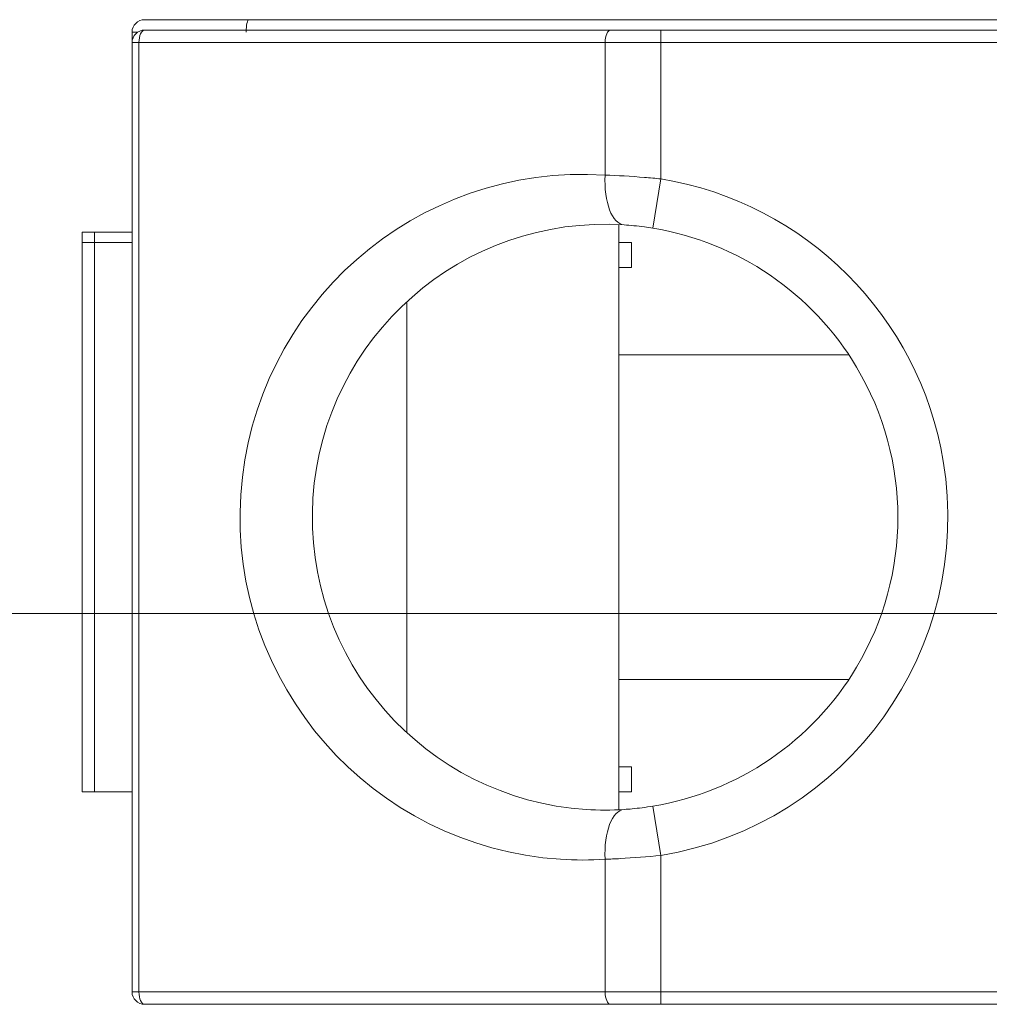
# Model space of a CAD drawing. Header units: inches. Extents: x 511 to 849, y 252 to 484.
# Tile 111 of 256: x 830.66 to 834.54, y 438.17 to 442.11. Entities that reach past the tile are written whole.
import ezdxf

# ---------------------------------------------------------------- set-up
doc = ezdxf.new("R2010")
doc.units = ezdxf.units.IN
doc.header["$MEASUREMENT"] = 0
doc.linetypes.add('AI-Linetype-34', pattern=[47.5, 22, -8.5, 8.5, -8.5])
doc.layers.add('1', color=7, linetype='Continuous')

# ---------------------------------------------------------------- blocks, each defined once
blk = doc.blocks.new('block 1356')
at = {"layer": '1', "color": 155, "lineweight": 18, "true_color": 0x4c7299}
blk.add_lwpolyline([(830.9101, 441.2154), (830.9101, 441.2569)], dxfattribs=at)
blk = doc.blocks.new('block 1357')
at = {"layer": '1', "color": 155, "lineweight": 13, "true_color": 0x4c7299}
blk.add_lwpolyline([(830.9601, 441.2569), (830.9601, 441.2154)], dxfattribs=at)
blk = doc.blocks.new('block 1358')
at = {"layer": '1', "color": 155, "lineweight": 18, "true_color": 0x4c7299}
blk.add_lwpolyline([(830.9101, 441.2569), (830.9601, 441.2569)], dxfattribs=at)
blk = doc.blocks.new('block 1359')
at = {"layer": '1', "color": 155, "lineweight": 18, "true_color": 0x4c7299}
blk.add_lwpolyline([(831.1101, 442.0569), (831.1101, 442.0154)], dxfattribs=at)
blk = doc.blocks.new('block 1360')
at = {"layer": '1', "color": 155, "lineweight": 13, "true_color": 0x4c7299}
blk.add_lwpolyline([(831.1321, 442.0569), (831.1101, 442.0569)], dxfattribs=at)
blk = doc.blocks.new('block 1361')
at = {"layer": '1', "color": 155, "lineweight": 18, "true_color": 0x4c7299}
blk.add_lwpolyline([(831.1601, 442.1069), (831.5777, 442.1069)], dxfattribs=at)
blk = doc.blocks.new('block 1362')
at = {"layer": '1', "color": 155, "lineweight": 18, "true_color": 0x4c7299}
blk.add_lwpolyline([(830.9101, 439.0154), (830.9101, 441.2154)], dxfattribs=at)
blk = doc.blocks.new('block 1363')
at = {"layer": '1', "color": 155, "lineweight": 13, "true_color": 0x4c7299}
blk.add_lwpolyline([(830.9601, 441.2154), (830.9601, 439.0154)], dxfattribs=at)
blk = doc.blocks.new('block 1364')
at = {"layer": '1', "color": 155, "lineweight": 18, "true_color": 0x4c7299}
blk.add_lwpolyline([(830.9601, 439.0154), (830.9101, 439.0154)], dxfattribs=at)
blk = doc.blocks.new('block 1365')
at = {"layer": '1', "color": 155, "lineweight": 18, "true_color": 0x4c7299}
blk.add_lwpolyline([(830.9101, 441.2154), (830.9601, 441.2154)], dxfattribs=at)
blk = doc.blocks.new('block 1366')
at = {"layer": '1', "color": 155, "lineweight": 18, "true_color": 0x4c7299}
blk.add_lwpolyline([(831.1101, 438.2154), (831.1101, 442.0154)], dxfattribs=at)
blk = doc.blocks.new('block 1367')
at = {"layer": '1', "color": 155, "lineweight": 13, "true_color": 0x4c7299}
blk.add_lwpolyline([(831.1101, 442.0154), (831.1377, 442.0154)], dxfattribs=at)
blk = doc.blocks.new('block 1368')
at = {"layer": '1', "color": 155, "lineweight": 13, "true_color": 0x4c7299}
blk.add_lwpolyline([(831.1377, 442.0154), (831.1377, 438.2154)], dxfattribs=at)
blk = doc.blocks.new('block 1369')
at = {"layer": '1', "color": 155, "lineweight": 13, "true_color": 0x4c7299}
blk.add_lwpolyline([(831.1101, 438.2154), (831.1377, 438.2154)], dxfattribs=at)
blk = doc.blocks.new('block 1370')
at = {"layer": '1', "color": 155, "lineweight": 18, "true_color": 0x4c7299}
blk.add_lwpolyline([(833.0268, 438.1654), (831.1601, 438.1654)], dxfattribs=at)
blk = doc.blocks.new('block 1371')
at = {"layer": '1', "color": 155, "lineweight": 13, "true_color": 0x4c7299}
blk.add_lwpolyline([(831.1377, 438.2154), (833.0045, 438.2154)], dxfattribs=at)
blk = doc.blocks.new('block 1372')
at = {"layer": '1', "color": 155, "lineweight": 13, "true_color": 0x4c7299}
blk.add_lwpolyline([(833.0045, 442.0154), (831.1377, 442.0154)], dxfattribs=at)
blk = doc.blocks.new('block 1373')
at = {"layer": '1', "color": 155, "lineweight": 13, "true_color": 0x4c7299}
blk.add_lwpolyline([(833.0045, 441.485), (833.0045, 442.0154)], dxfattribs=at)
blk = doc.blocks.new('block 1374')
at = {"layer": '1', "color": 155, "lineweight": 13, "true_color": 0x4c7299}
blk.add_lwpolyline([(833.0045, 438.2154), (833.0045, 438.7459)], dxfattribs=at)
blk = doc.blocks.new('block 1375')
at = {"layer": '1', "color": 155, "lineweight": 18, "true_color": 0x4c7299}
blk.add_lwpolyline([(831.1601, 442.0654), (833.0268, 442.0654)], dxfattribs=at)
blk = doc.blocks.new('block 1376')
at = {"layer": '1', "color": 155, "lineweight": 13, "true_color": 0x4c7299}
blk.add_lwpolyline([(833.1955, 438.9586), (833.2281, 438.7613)], dxfattribs=at)
blk = doc.blocks.new('block 1377')
at = {"layer": '1', "color": 155, "lineweight": 13, "true_color": 0x4c7299}
blk.add_lwpolyline([(833.1955, 441.2723), (833.2281, 441.4696)], dxfattribs=at)
blk = doc.blocks.new('block 1378')
at = {"layer": '1', "color": 155, "lineweight": 13, "true_color": 0x4c7299}
blk.add_lwpolyline([(833.2281, 442.0154), (833.2281, 441.4696)], dxfattribs=at)
blk = doc.blocks.new('block 1379')
at = {"layer": '1', "color": 155, "lineweight": 13, "true_color": 0x4c7299}
blk.add_lwpolyline([(833.2281, 442.0154), (833.0045, 442.0154)], dxfattribs=at)
blk = doc.blocks.new('block 1380')
at = {"layer": '1', "color": 155, "lineweight": 13, "true_color": 0x4c7299}
blk.add_lwpolyline([(833.2281, 442.0154), (833.2281, 442.0654)], dxfattribs=at)
blk = doc.blocks.new('block 1381')
at = {"layer": '1', "color": 155, "lineweight": 18, "true_color": 0x4c7299}
blk.add_lwpolyline([(833.0268, 442.0654), (833.2281, 442.0654)], dxfattribs=at)
blk = doc.blocks.new('block 1382')
at = {"layer": '1', "color": 155, "lineweight": 13, "true_color": 0x4c7299}
blk.add_lwpolyline([(833.0045, 438.2154), (833.2281, 438.2154)], dxfattribs=at)
blk = doc.blocks.new('block 1383')
at = {"layer": '1', "color": 155, "lineweight": 13, "true_color": 0x4c7299}
blk.add_lwpolyline([(833.2281, 438.1654), (833.2281, 438.2154)], dxfattribs=at)
blk = doc.blocks.new('block 1384')
at = {"layer": '1', "color": 155, "lineweight": 18, "true_color": 0x4c7299}
blk.add_lwpolyline([(833.2281, 438.1654), (833.0268, 438.1654)], dxfattribs=at)
blk = doc.blocks.new('block 1385')
at = {"layer": '1', "color": 155, "lineweight": 13, "true_color": 0x4c7299}
blk.add_lwpolyline([(833.2281, 438.7613), (833.2281, 438.2154)], dxfattribs=at)
blk = doc.blocks.new('block 1386')
at = {"layer": '1', "color": 155, "lineweight": 18, "true_color": 0x4c7299}
blk.add_lwpolyline([(833.1101, 439.0154), (833.1101, 439.1154)], dxfattribs=at)
blk = doc.blocks.new('block 1387')
at = {"layer": '1', "color": 155, "lineweight": 18, "true_color": 0x4c7299}
blk.add_lwpolyline([(833.1101, 441.1154), (833.1101, 441.2154)], dxfattribs=at)
blk = doc.blocks.new('block 1437')
at = {"layer": '1', "color": 155, "lineweight": 18, "true_color": 0x4c7299}
blk.add_lwpolyline([(831.1101, 441.2569), (830.9601, 441.2569)], dxfattribs=at)
blk = doc.blocks.new('block 1438')
at = {"layer": '1', "color": 155, "lineweight": 18, "true_color": 0x4c7299}
blk.add_lwpolyline([(831.5777, 442.1069), (835.05, 442.1069)], dxfattribs=at)
blk = doc.blocks.new('block 1440')
at = {"layer": '1', "color": 155, "lineweight": 18, "true_color": 0x4c7299}
blk.add_lwpolyline([(830.9601, 439.0154), (831.1101, 439.0154)], dxfattribs=at)
blk = doc.blocks.new('block 1441')
at = {"layer": '1', "color": 155, "lineweight": 18, "true_color": 0x4c7299}
blk.add_lwpolyline([(830.9601, 441.2154), (831.1101, 441.2154)], dxfattribs=at)
blk = doc.blocks.new('block 1442')
at = {"layer": '1', "color": 155, "lineweight": 18, "true_color": 0x4c7299}
blk.add_lwpolyline([(832.2101, 439.2531), (832.2101, 440.9777)], dxfattribs=at)
blk = doc.blocks.new('block 1443')
at = {"layer": '1', "color": 155, "lineweight": 18, "true_color": 0x4c7299}
blk.add_lwpolyline([(833.0601, 439.1154), (833.1101, 439.1154)], dxfattribs=at)
blk = doc.blocks.new('block 1444')
at = {"layer": '1', "color": 155, "lineweight": 18, "true_color": 0x4c7299}
blk.add_lwpolyline([(833.0601, 439.4654), (833.9803, 439.4654)], dxfattribs=at)
blk = doc.blocks.new('block 1445')
at = {"layer": '1', "color": 155, "lineweight": 18, "true_color": 0x4c7299}
blk.add_lwpolyline([(833.1101, 439.0154), (833.0601, 439.0154)], dxfattribs=at)
blk = doc.blocks.new('block 1446')
at = {"layer": '1', "color": 155, "lineweight": 18, "true_color": 0x4c7299}
blk.add_lwpolyline([(833.1101, 441.1154), (833.0601, 441.1154)], dxfattribs=at)
blk = doc.blocks.new('block 1447')
at = {"layer": '1', "color": 155, "lineweight": 18, "true_color": 0x4c7299}
blk.add_lwpolyline([(833.0601, 440.7654), (833.9803, 440.7654)], dxfattribs=at)
blk = doc.blocks.new('block 1448')
at = {"layer": '1', "color": 155, "lineweight": 18, "true_color": 0x4c7299}
blk.add_lwpolyline([(833.0601, 441.2154), (833.1101, 441.2154)], dxfattribs=at)
blk = doc.blocks.new('block 1449')
at = {"layer": '1', "color": 155, "lineweight": 18, "true_color": 0x4c7299}
blk.add_lwpolyline([(833.0601, 441.2866), (833.0601, 438.9443)], dxfattribs=at)
blk = doc.blocks.new('block 1450')
at = {"layer": '1', "color": 155, "lineweight": 13, "true_color": 0x4c7299}
blk.add_lwpolyline([(833.2281, 438.2154), (835.0601, 438.2154)], dxfattribs=at)
blk = doc.blocks.new('block 1451')
at = {"layer": '1', "color": 155, "lineweight": 18, "true_color": 0x4c7299}
blk.add_lwpolyline([(835.0601, 438.1654), (833.2281, 438.1654)], dxfattribs=at)
blk = doc.blocks.new('block 1452')
at = {"layer": '1', "color": 155, "lineweight": 13, "true_color": 0x4c7299}
blk.add_lwpolyline([(835.0601, 442.0154), (833.2281, 442.0154)], dxfattribs=at)
blk = doc.blocks.new('block 1453')
at = {"layer": '1', "color": 155, "lineweight": 18, "true_color": 0x4c7299}
blk.add_lwpolyline([(833.2281, 442.0654), (835.0601, 442.0654)], dxfattribs=at)
blk = doc.blocks.new('block 3802')
at = {"layer": '1', "color": 155, "lineweight": 18, "true_color": 0x4c7299}
blk.add_open_spline([(831.1601, 442.1069), (831.1324, 442.1069), (831.1101, 442.0845), (831.1101, 442.0569)], degree=3, dxfattribs=at)
blk = doc.blocks.new('block 3803')
at = {"layer": '1', "color": 155, "lineweight": 18, "true_color": 0x4c7299}
blk.add_open_spline([(831.1601, 442.0654), (831.1324, 442.0654), (831.1101, 442.0431), (831.1101, 442.0154)], degree=3, dxfattribs=at)
blk = doc.blocks.new('block 3804')
at = {"layer": '1', "color": 155, "lineweight": 18, "true_color": 0x4c7299}
blk.add_open_spline([(831.1101, 438.2154), (831.1101, 438.1878), (831.1324, 438.1654), (831.1601, 438.1654)], degree=3, dxfattribs=at)
blk = doc.blocks.new('block 3805')
at = {"layer": '1', "color": 155, "lineweight": 13, "true_color": 0x4c7299}
blk.add_open_spline([(833.0045, 441.485), (832.2481, 441.5344), (831.5949, 440.9613), (831.5455, 440.2049), (831.4961, 439.4485), (832.0692, 438.7953), (832.8256, 438.7459), (832.8852, 438.742), (832.9449, 438.742), (833.0045, 438.7459)], degree=3, knots=[0, 0, 0, 0, 1, 1, 1, 2, 2, 2, 3, 3, 3, 3], dxfattribs=at)
blk = doc.blocks.new('block 3806')
at = {"layer": '1', "color": 155, "lineweight": 18, "true_color": 0x4c7299}
blk.add_open_spline([(833.0809, 441.2854), (832.4347, 441.3276), (831.8767, 440.838), (831.8345, 440.1918), (831.7923, 439.5457), (832.2819, 438.9876), (832.9281, 438.9454), (832.979, 438.9421), (833.03, 438.9421), (833.0809, 438.9454)], degree=3, knots=[0, 0, 0, 0, 1, 1, 1, 2, 2, 2, 3, 3, 3, 3], dxfattribs=at)
blk = doc.blocks.new('block 3807')
at = {"layer": '1', "color": 155, "lineweight": 18, "true_color": 0x4c7299}
blk.add_open_spline([(833.1955, 438.9586), (833.5364, 439.0149), (833.835, 439.2186), (834.0118, 439.5154)], degree=3, dxfattribs=at)
blk = doc.blocks.new('block 3808')
at = {"layer": '1', "color": 155, "lineweight": 18, "true_color": 0x4c7299}
blk.add_open_spline([(834.0118, 440.7154), (833.835, 441.0123), (833.5364, 441.216), (833.1955, 441.2723)], degree=3, dxfattribs=at)
blk = doc.blocks.new('block 3809')
at = {"layer": '1', "color": 155, "lineweight": 18, "true_color": 0x4c7299}
blk.add_open_spline([(834.0118, 439.5154), (834.232, 439.8851), (834.232, 440.3457), (834.0118, 440.7154)], degree=3, dxfattribs=at)
blk = doc.blocks.new('block 3810')
at = {"layer": '1', "color": 155, "lineweight": 13, "true_color": 0x4c7299}
blk.add_open_spline([(833.2281, 441.4696), (833.8082, 441.3738), (834.2629, 440.9192), (834.3586, 440.339), (834.4821, 439.5912), (833.976, 438.8848), (833.2281, 438.7613)], degree=3, knots=[0, 0, 0, 0, 1, 1, 1, 2, 2, 2, 2], dxfattribs=at)
blk = doc.blocks.new('block 3954')
at = {"layer": '1', "color": 155, "lineweight": 18, "true_color": 0x4c7299}
blk.add_open_spline([(831.5777, 442.1069), (831.5718, 442.1069), (831.5671, 442.0845), (831.5671, 442.0569)], degree=3, dxfattribs=at)
blk = doc.blocks.new('block 3955')
at = {"layer": '1', "color": 155, "lineweight": 13, "true_color": 0x4c7299}
blk.add_open_spline([(831.1601, 442.0654), (831.1477, 442.0654), (831.1377, 442.0431), (831.1377, 442.0154)], degree=3, dxfattribs=at)
blk = doc.blocks.new('block 3956')
at = {"layer": '1', "color": 155, "lineweight": 13, "true_color": 0x4c7299}
blk.add_open_spline([(831.1377, 438.2154), (831.1377, 438.1878), (831.1477, 438.1654), (831.1601, 438.1654)], degree=3, dxfattribs=at)
blk = doc.blocks.new('block 3957')
at = {"layer": '1', "color": 155, "lineweight": 13, "true_color": 0x4c7299}
blk.add_open_spline([(833.0045, 438.2154), (833.0045, 438.1878), (833.0145, 438.1654), (833.0268, 438.1654)], degree=3, dxfattribs=at)
blk = doc.blocks.new('block 3958')
at = {"layer": '1', "color": 155, "lineweight": 13, "true_color": 0x4c7299}
blk.add_open_spline([(833.0268, 442.0654), (833.0145, 442.0654), (833.0045, 442.0431), (833.0045, 442.0154)], degree=3, dxfattribs=at)
blk = doc.blocks.new('block 3959')
at = {"layer": '1', "color": 155, "lineweight": 13, "true_color": 0x4c7299}
blk.add_open_spline([(833.0045, 441.485), (832.9988, 441.377), (833.0327, 441.2886), (833.0809, 441.2854)], degree=3, dxfattribs=at)
blk = doc.blocks.new('block 3960')
at = {"layer": '1', "color": 155, "lineweight": 13, "true_color": 0x4c7299}
blk.add_open_spline([(833.0809, 438.9454), (833.0327, 438.9423), (832.9988, 438.8539), (833.0045, 438.7459)], degree=3, dxfattribs=at)
blk = doc.blocks.new('block 4703')
at = {"layer": '1', "color": 155, "lineweight": 18, "true_color": 0x4c7299}
blk.add_open_spline([(833.0809, 438.9454), (833.091, 438.9461), (833.1015, 438.9469), (833.1122, 438.9479), (833.1386, 438.9503), (833.1674, 438.954), (833.1955, 438.9586)], degree=3, knots=[0, 0, 0, 0, 1, 1, 1, 2, 2, 2, 2], dxfattribs=at)
blk = doc.blocks.new('block 4704')
at = {"layer": '1', "color": 155, "lineweight": 18, "true_color": 0x4c7299}
blk.add_open_spline([(833.1955, 441.2723), (833.1843, 441.2741), (833.1729, 441.2758), (833.1619, 441.2773), (833.1336, 441.2812), (833.1057, 441.2838), (833.0809, 441.2854)], degree=3, knots=[0, 0, 0, 0, 1, 1, 1, 2, 2, 2, 2], dxfattribs=at)
blk = doc.blocks.new('block 4705')
at = {"layer": '1', "color": 155, "lineweight": 13, "true_color": 0x4c7299}
blk.add_open_spline([(833.2281, 438.7613), (833.1734, 438.7559), (833.1178, 438.7516), (833.0656, 438.7487), (833.0448, 438.7476), (833.0243, 438.7466), (833.0045, 438.7459)], degree=3, knots=[0, 0, 0, 0, 1, 1, 1, 2, 2, 2, 2], dxfattribs=at)
blk = doc.blocks.new('block 4706')
at = {"layer": '1', "color": 155, "lineweight": 13, "true_color": 0x4c7299}
blk.add_open_spline([(833.0045, 441.485), (833.0537, 441.4831), (833.1078, 441.48), (833.1625, 441.4755), (833.1841, 441.4738), (833.2061, 441.4718), (833.2281, 441.4696)], degree=3, knots=[0, 0, 0, 0, 1, 1, 1, 2, 2, 2, 2], dxfattribs=at)
blk = doc.blocks.new('block 6093')
at = {"layer": '1', "color": 8, "linetype": 'AI-Linetype-34', "lineweight": 13, "true_color": 0x808080}
blk.add_lwpolyline([(840.3438, 439.7304), (827.1052, 439.7304)], dxfattribs=at)

msp = doc.modelspace()

# ---------------------------------------------------------------- block references
at = {"layer": '1'}
for name in ['block 3802', 'block 1361', 'block 3954', 'block 1438', 'block 3803', 'block 1359', 'block 1360', 'block 3955', 'block 1375', 'block 3958', 'block 1381', 'block 1380', 'block 1453', 'block 1366', 'block 1367', 'block 1368', 'block 1372', 'block 1373', 'block 1379', 'block 1378', 'block 1452', 'block 3805', 'block 3959', 'block 4706', 'block 1377', 'block 3810', 'block 3806', 'block 1449', 'block 4704', 'block 1356', 'block 1358', 'block 1357', 'block 1437', 'block 3808', 'block 1362', 'block 1365', 'block 1363', 'block 1441', 'block 1448', 'block 1387', 'block 1446', 'block 1442', 'block 1447', 'block 3809', 'block 6093', 'block 3807', 'block 1444', 'block 1443', 'block 1386', 'block 1364', 'block 1440', 'block 1445', 'block 4703', 'block 1376', 'block 3960', 'block 4705', 'block 1385', 'block 1374', 'block 1369', 'block 3804', 'block 1371', 'block 3956', 'block 1382', 'block 3957', 'block 1383', 'block 1450', 'block 1370', 'block 1384', 'block 1451']:
    msp.add_blockref(name, (0, 0), dxfattribs=at)

doc.saveas('drawing.dxf')
